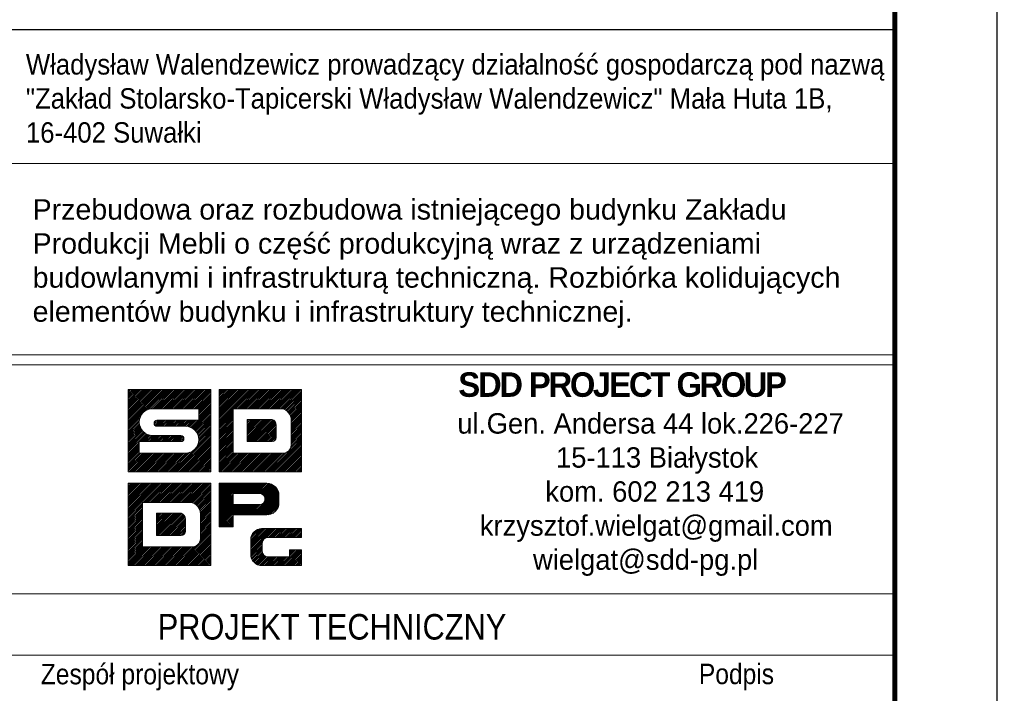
# Model space of a CAD drawing. Header units: millimetres. Extents: x 3526 to 4380, y 11541 to 12002.
# Tile 98 of 127: x 4282 to 4378, y 11614 to 11680. Entities that reach past the tile are written whole.
import ezdxf
from ezdxf.enums import TextEntityAlignment as Align

# ---------------------------------------------------------------- set-up
doc = ezdxf.new("R2010")
doc.units = ezdxf.units.MM
doc.header["$LTSCALE"] = 10
for name, color, linetype, lineweight in [('--- widok', 7, 'Continuous', 13), ('_RAMKA', 7, 'Continuous', 35), ('PS_DIM', 4, 'Continuous', 13)]:
    doc.layers.add(name, color=color, linetype=linetype, lineweight=lineweight)
doc.layers.add('_FORMATKA', color=8, linetype='Continuous', plot=False)
doc.layers.add('_tabelka', color=7, linetype='Continuous')
doc.styles.add('gil', font='txt', dxfattribs={"width": 0.9})

# ---------------------------------------------------------------- blocks, each defined once
blk = doc.blocks.new('tabela_rys')
at = {"layer": '_tabelka', "color": 251, "lineweight": 15}
for p, q in [((21.617, 110.449), (131.619, 110.449)), ((21.617, 91.732), (131.619, 91.732)), ((21.617, 91.732), (131.619, 91.732)), ((21.617, 91.732), (131.619, 91.732)), ((131.619, 90.732), (21.617, 90.732)), ((21.617, 68.324), (131.478, 68.324)), ((131.619, 62.324), (21.617, 62.324))]:
    blk.add_line(p, q, dxfattribs=at)
at = {"layer": '_tabelka', "color": 251, "lineweight": 30}
blk.add_lwpolyline([(131.619, 123.55), (21.617, 123.55), (21.617, 7.769), (131.619, 7.769)], close=True, dxfattribs=at)
at = {"layer": 'PS_DIM', "color": 12, "true_color": 0xc90603}
for p, q in [((56.617, 88.268), (56.676, 88.328)), ((56.617, 88.1), (56.845, 88.328)), ((56.617, 87.932), (57.013, 88.328)), ((56.617, 87.763), (57.182, 88.328)), ((56.617, 87.595), (57.35, 88.328)), ((56.617, 87.427), (57.518, 88.328)), ((56.617, 87.258), (57.687, 88.328)), ((56.617, 87.09), (57.855, 88.328)), ((56.617, 86.921), (58.023, 88.328)), ((56.617, 86.753), (58.192, 88.328)), ((56.617, 86.585), (58.36, 88.328)), ((56.617, 86.416), (58.529, 88.328)), ((56.617, 86.248), (58.697, 88.328)), ((56.617, 86.079), (58.865, 88.328)), ((56.617, 85.911), (59.034, 88.328)), ((56.617, 85.743), (59.202, 88.328)), ((56.617, 85.574), (59.37, 88.328)), ((56.617, 85.406), (59.539, 88.328)), ((56.617, 85.238), (59.707, 88.328)), ((56.617, 85.069), (59.876, 88.328)), ((56.617, 84.901), (60.044, 88.328)), ((56.617, 84.732), (60.212, 88.328)), ((56.617, 88.328), (64.68, 88.328)), ((56.617, 80.265), (56.617, 88.328)), ((58.279, 86.226), (60.381, 88.328)), ((58.605, 86.383), (60.549, 88.328)), ((58.823, 86.433), (60.718, 88.328)), ((59.004, 86.446), (60.886, 88.328)), ((59.173, 86.446), (61.054, 88.328)), ((59.341, 86.446), (61.223, 88.328)), ((59.509, 86.446), (61.391, 88.328)), ((59.678, 86.446), (61.559, 88.328)), ((59.846, 86.446), (61.728, 88.328)), ((60.015, 86.446), (61.896, 88.328)), ((60.183, 86.446), (62.065, 88.328)), ((60.351, 86.446), (62.233, 88.328)), ((60.52, 86.446), (62.401, 88.328)), ((60.688, 86.446), (62.57, 88.328)), ((60.857, 86.446), (62.738, 88.328)), ((61.025, 86.446), (62.906, 88.328)), ((61.193, 86.446), (63.075, 88.328)), ((61.362, 86.446), (63.243, 88.328)), ((61.53, 86.446), (63.412, 88.328)), ((61.698, 86.446), (63.58, 88.328)), ((61.867, 86.446), (63.748, 88.328)), ((62.035, 86.446), (63.917, 88.328)), ((62.204, 86.446), (64.085, 88.328)), ((62.372, 86.446), (64.253, 88.328)), ((62.54, 86.446), (64.422, 88.328)), ((62.709, 86.446), (64.59, 88.328)), ((62.877, 86.446), (64.68, 88.249)), ((63.045, 86.446), (64.68, 88.08)), ((63.214, 86.446), (64.68, 87.912)), ((63.382, 86.446), (64.68, 87.744)), ((64.68, 88.328), (64.68, 80.265)), ((65.498, 88.328), (73.56, 88.328)), ((65.498, 80.265), (65.498, 88.328)), ((65.498, 88.195), (65.63, 88.328)), ((65.498, 88.027), (65.798, 88.328)), ((65.498, 87.858), (65.967, 88.328)), ((65.498, 87.69), (66.135, 88.328)), ((65.498, 87.522), (66.304, 88.328)), ((65.498, 87.353), (66.472, 88.328)), ((65.498, 87.185), (66.64, 88.328)), ((65.498, 87.016), (66.809, 88.328)), ((65.498, 86.848), (66.977, 88.328)), ((65.498, 86.68), (67.145, 88.328)), ((65.498, 86.511), (67.314, 88.328)), ((65.498, 86.343), (67.482, 88.328)), ((65.498, 86.174), (67.651, 88.328)), ((65.498, 86.006), (67.819, 88.328)), ((65.498, 85.838), (67.987, 88.328)), ((65.498, 85.669), (68.156, 88.328)), ((65.498, 85.501), (68.324, 88.328)), ((65.498, 85.333), (68.493, 88.328)), ((65.498, 85.164), (68.661, 88.328)), ((66.948, 86.446), (68.829, 88.328)), ((67.116, 86.446), (68.998, 88.328)), ((67.284, 86.446), (69.166, 88.328)), ((67.453, 86.446), (69.334, 88.328)), ((67.621, 86.446), (69.503, 88.328)), ((67.79, 86.446), (69.671, 88.328)), ((67.958, 86.446), (69.84, 88.328)), ((68.126, 86.446), (70.008, 88.328)), ((68.295, 86.446), (70.176, 88.328)), ((68.463, 86.446), (70.345, 88.328)), ((68.632, 86.446), (70.513, 88.328)), ((68.8, 86.446), (70.681, 88.328)), ((68.968, 86.446), (70.85, 88.328)), ((69.137, 86.446), (71.018, 88.328)), ((69.305, 86.446), (71.187, 88.328)), ((69.473, 86.446), (71.355, 88.328)), ((69.642, 86.446), (71.523, 88.328)), ((69.81, 86.446), (71.692, 88.328)), ((69.979, 86.446), (71.86, 88.328)), ((70.147, 86.446), (72.028, 88.328)), ((70.315, 86.446), (72.197, 88.328)), ((70.484, 86.446), (72.365, 88.328)), ((70.652, 86.446), (72.534, 88.328)), ((70.82, 86.446), (72.702, 88.328)), ((70.989, 86.446), (72.87, 88.328)), ((71.157, 86.446), (73.039, 88.328)), ((71.326, 86.446), (73.207, 88.328)), ((71.494, 86.446), (73.376, 88.328)), ((71.659, 86.443), (73.544, 88.328)), ((71.791, 86.407), (73.56, 88.175)), ((71.911, 86.358), (73.56, 88.007)), ((72.02, 86.299), (73.56, 87.839)), ((72.119, 86.229), (73.56, 87.67)), ((73.56, 88.328), (73.56, 80.265)), ((63.507, 86.402), (64.68, 87.575)), ((63.507, 86.234), (64.68, 87.407)), ((63.507, 86.065), (64.68, 87.238)), ((63.507, 85.897), (64.68, 87.07)), ((63.507, 85.728), (64.68, 86.902)), ((63.507, 85.56), (64.68, 86.733)), ((72.209, 86.151), (73.56, 87.502)), ((72.291, 86.064), (73.56, 87.333)), ((72.363, 85.968), (73.56, 87.165)), ((72.425, 85.862), (73.56, 86.997)), ((72.478, 85.746), (73.56, 86.828)), ((56.617, 84.564), (57.914, 85.861)), ((63.507, 86.446), (59.007, 86.446)), ((62.836, 84.553), (64.68, 86.397)), ((62.94, 84.488), (64.68, 86.228)), ((63.036, 84.416), (64.68, 86.06)), ((63.124, 84.335), (64.68, 85.891)), ((63.507, 85.392), (64.68, 86.565)), ((63.507, 85.321), (63.507, 86.446)), ((65.498, 84.996), (66.882, 86.38)), ((65.498, 84.827), (66.882, 86.211)), ((65.498, 84.659), (66.882, 86.043)), ((65.498, 84.491), (66.882, 85.875)), ((66.882, 86.446), (66.882, 82.096)), ((71.644, 86.446), (66.882, 86.446)), ((66.882, 86.446), (66.882, 82.096)), ((68.097, 86.446), (66.882, 86.446)), ((71.644, 86.446), (68.434, 86.446)), ((72.518, 85.618), (73.56, 86.66)), ((72.544, 85.476), (73.56, 86.492)), ((72.552, 85.315), (73.56, 86.323)), ((72.552, 85.147), (73.56, 86.155)), ((72.552, 84.978), (73.56, 85.986)), ((72.552, 84.81), (73.56, 85.818)), ((56.617, 84.396), (57.757, 85.536)), ((56.617, 84.227), (57.707, 85.317)), ((56.617, 84.059), (57.694, 85.136)), ((56.617, 83.891), (57.703, 84.977)), ((56.617, 83.722), (57.729, 84.834)), ((59.141, 85.068), (59.391, 85.317)), ((59.157, 84.915), (59.563, 85.321)), ((59.223, 84.812), (59.732, 85.321)), ((59.323, 84.744), (59.9, 85.321)), ((59.438, 85.321), (63.507, 85.321)), ((59.468, 84.721), (60.068, 85.321)), ((59.637, 84.721), (60.237, 85.321)), ((59.805, 84.721), (60.405, 85.321)), ((59.973, 84.721), (60.573, 85.321)), ((60.142, 84.721), (60.742, 85.321)), ((60.31, 84.721), (60.91, 85.321)), ((60.479, 84.721), (61.079, 85.321)), ((60.647, 84.721), (61.247, 85.321)), ((60.815, 84.721), (61.415, 85.321)), ((60.984, 84.721), (61.584, 85.321)), ((61.152, 84.721), (61.752, 85.321)), ((61.32, 84.721), (61.92, 85.321)), ((61.489, 84.721), (62.089, 85.321)), ((61.657, 84.721), (62.257, 85.321)), ((61.826, 84.721), (62.426, 85.321)), ((61.994, 84.721), (62.594, 85.321)), ((62.162, 84.721), (62.762, 85.321)), ((62.324, 84.715), (62.931, 85.321)), ((62.47, 84.692), (63.099, 85.321)), ((62.602, 84.656), (63.268, 85.321)), ((62.724, 84.609), (63.436, 85.321)), ((63.204, 84.247), (64.68, 85.723)), ((63.276, 84.151), (64.68, 85.555)), ((63.341, 84.047), (64.68, 85.386)), ((63.396, 83.935), (64.68, 85.218)), ((63.443, 83.813), (64.68, 85.049)), ((63.478, 83.68), (64.68, 84.881)), ((65.498, 84.322), (66.882, 85.706)), ((65.498, 84.154), (66.882, 85.538)), ((65.498, 83.986), (66.882, 85.37)), ((65.498, 83.817), (66.882, 85.201)), ((65.498, 83.649), (66.882, 85.033)), ((65.498, 83.48), (66.882, 84.864)), ((68.244, 85.393), (68.244, 83.218)), ((70.681, 85.393), (68.244, 85.393)), ((68.244, 85.393), (68.244, 83.218)), ((70.681, 85.393), (68.244, 85.393)), ((68.244, 85.385), (68.252, 85.393)), ((68.244, 85.216), (68.42, 85.393)), ((68.244, 85.048), (68.589, 85.393)), ((68.244, 84.88), (68.757, 85.393)), ((68.244, 84.711), (68.925, 85.393)), ((68.244, 84.543), (69.094, 85.393)), ((68.244, 84.374), (69.262, 85.393)), ((68.244, 84.206), (69.431, 85.393)), ((68.244, 84.038), (69.599, 85.393)), ((68.244, 83.869), (69.767, 85.393)), ((68.244, 83.701), (69.936, 85.393)), ((68.244, 83.533), (70.104, 85.393)), ((68.244, 83.364), (70.272, 85.393)), ((68.266, 83.218), (70.441, 85.393)), ((68.434, 83.218), (70.609, 85.393)), ((68.603, 83.218), (70.749, 85.364)), ((68.771, 83.218), (70.852, 85.299)), ((68.939, 83.218), (70.938, 85.216)), ((69.108, 83.218), (71.006, 85.116)), ((69.276, 83.218), (71.055, 84.997)), ((69.444, 83.218), (71.079, 84.852)), ((71.079, 83.616), (71.079, 84.83)), ((71.079, 83.616), (71.079, 84.83)), ((72.552, 84.642), (73.56, 85.65)), ((72.552, 84.473), (73.56, 85.481)), ((72.552, 82.892), (72.552, 85.321)), ((72.552, 82.892), (72.552, 85.321)), ((72.552, 84.305), (73.56, 85.313)), ((72.552, 84.136), (73.56, 85.144)), ((72.552, 83.968), (73.56, 84.976)), ((72.552, 83.8), (73.56, 84.808)), ((56.617, 83.554), (57.767, 84.703)), ((56.617, 83.385), (57.815, 84.583)), ((56.617, 83.217), (57.873, 84.472)), ((56.617, 83.049), (57.939, 84.37)), ((56.617, 82.88), (58.013, 84.276)), ((56.617, 82.712), (58.095, 84.189)), ((56.617, 82.544), (58.184, 84.111)), ((56.617, 82.375), (58.282, 84.039)), ((56.617, 82.207), (58.387, 83.976)), ((57.8, 83.221), (58.501, 83.922)), ((57.968, 83.221), (58.625, 83.878)), ((58.137, 83.221), (58.76, 83.844)), ((58.305, 83.221), (58.909, 83.825)), ((58.473, 83.221), (59.073, 83.821)), ((58.642, 83.221), (59.242, 83.821)), ((58.81, 83.221), (59.41, 83.821)), ((58.979, 83.221), (59.579, 83.821)), ((59.007, 83.821), (61.763, 83.821)), ((59.147, 83.221), (59.747, 83.821)), ((59.315, 83.221), (59.915, 83.821)), ((62.194, 84.721), (59.438, 84.721)), ((59.484, 83.221), (60.084, 83.821)), ((59.652, 83.221), (60.252, 83.821)), ((59.82, 83.221), (60.42, 83.821)), ((59.989, 83.221), (60.589, 83.821)), ((60.157, 83.221), (60.757, 83.821)), ((60.326, 83.221), (60.926, 83.821)), ((60.494, 83.221), (61.094, 83.821)), ((60.662, 83.221), (61.262, 83.821)), ((60.831, 83.221), (61.431, 83.821)), ((60.999, 83.221), (61.599, 83.821)), ((61.074, 80.265), (64.68, 83.871)), ((61.168, 83.221), (61.767, 83.821)), ((63.153, 82.513), (64.68, 84.039)), ((63.425, 82.953), (64.68, 84.208)), ((63.487, 83.183), (64.68, 84.376)), ((63.501, 83.534), (64.68, 84.713)), ((63.506, 83.371), (64.68, 84.544)), ((65.498, 83.312), (66.882, 84.696)), ((65.498, 83.144), (66.882, 84.528)), ((65.498, 82.975), (66.882, 84.359)), ((65.498, 82.807), (66.882, 84.191)), ((65.498, 82.639), (66.882, 84.023)), ((65.498, 82.47), (66.882, 83.854)), ((69.613, 83.218), (71.079, 84.684)), ((69.781, 83.218), (71.079, 84.516)), ((69.95, 83.218), (71.079, 84.347)), ((70.118, 83.218), (71.079, 84.179)), ((70.286, 83.218), (71.079, 84.011)), ((70.455, 83.218), (71.079, 83.842)), ((72.552, 83.631), (73.56, 84.639)), ((72.552, 83.463), (73.56, 84.471)), ((72.552, 83.295), (73.56, 84.303)), ((72.552, 83.126), (73.56, 84.134)), ((72.552, 82.958), (73.56, 83.966)), ((56.617, 82.038), (57.694, 83.115)), ((56.617, 81.87), (57.694, 82.947)), ((61.763, 83.221), (57.694, 83.221)), ((57.694, 83.221), (57.694, 82.096)), ((61.242, 80.265), (64.68, 83.702)), ((61.336, 83.221), (61.902, 83.787)), ((61.411, 80.265), (64.68, 83.534)), ((61.504, 83.221), (61.995, 83.711)), ((61.579, 80.265), (64.68, 83.366)), ((61.673, 83.221), (62.052, 83.6)), ((61.748, 80.265), (64.68, 83.197)), ((61.856, 83.236), (62.048, 83.428)), ((61.916, 80.265), (64.68, 83.029)), ((62.084, 80.265), (64.68, 82.861)), ((65.498, 82.302), (66.882, 83.686)), ((65.498, 82.133), (66.882, 83.517)), ((65.498, 81.965), (66.882, 83.349)), ((65.498, 81.797), (66.882, 83.181)), ((65.498, 81.628), (66.882, 83.012)), ((68.244, 83.218), (70.681, 83.218)), ((68.244, 83.218), (70.681, 83.218)), ((70.364, 80.265), (73.56, 83.461)), ((70.533, 80.265), (73.56, 83.292)), ((70.623, 83.218), (71.079, 83.674)), ((70.701, 80.265), (73.56, 83.124)), ((70.815, 83.241), (71.056, 83.482)), ((70.87, 80.265), (73.56, 82.956)), ((72.467, 82.536), (73.56, 83.629)), ((72.544, 82.781), (73.56, 83.797)), ((56.617, 81.702), (57.694, 82.778)), ((56.617, 81.533), (57.694, 82.61)), ((56.617, 81.365), (57.694, 82.442)), ((56.617, 81.196), (57.694, 82.273)), ((56.617, 81.028), (57.694, 82.105)), ((56.617, 80.86), (57.854, 82.096)), ((56.617, 80.691), (58.022, 82.096)), ((56.617, 80.523), (58.19, 82.096)), ((56.617, 80.355), (58.359, 82.096)), ((56.696, 80.265), (58.527, 82.096)), ((56.865, 80.265), (58.695, 82.096)), ((57.033, 80.265), (58.864, 82.096)), ((57.201, 80.265), (59.032, 82.096)), ((57.37, 80.265), (59.201, 82.096)), ((57.538, 80.265), (59.369, 82.096)), ((57.694, 82.096), (62.194, 82.096)), ((57.706, 80.265), (59.537, 82.096)), ((57.875, 80.265), (59.706, 82.096)), ((58.043, 80.265), (59.874, 82.096)), ((58.212, 80.265), (60.043, 82.096)), ((58.38, 80.265), (60.211, 82.096)), ((58.548, 80.265), (60.379, 82.096)), ((58.717, 80.265), (60.548, 82.096)), ((58.885, 80.265), (60.716, 82.096)), ((59.053, 80.265), (60.884, 82.096)), ((59.222, 80.265), (61.053, 82.096)), ((59.39, 80.265), (61.221, 82.096)), ((59.559, 80.265), (61.39, 82.096)), ((59.727, 80.265), (61.558, 82.096)), ((59.895, 80.265), (61.726, 82.096)), ((60.064, 80.265), (61.895, 82.096)), ((60.232, 80.265), (62.063, 82.096)), ((60.4, 80.265), (62.232, 82.097)), ((60.569, 80.265), (62.419, 82.116)), ((60.737, 80.265), (62.65, 82.178)), ((60.906, 80.265), (63.09, 82.449)), ((62.253, 80.265), (64.68, 82.692)), ((62.421, 80.265), (64.68, 82.524)), ((62.589, 80.265), (64.68, 82.355)), ((62.758, 80.265), (64.68, 82.187)), ((62.926, 80.265), (64.68, 82.019)), ((65.498, 81.46), (66.882, 82.844)), ((65.498, 81.291), (66.882, 82.675)), ((65.498, 81.123), (66.882, 82.507)), ((65.498, 80.955), (66.882, 82.339)), ((65.498, 80.786), (66.882, 82.17)), ((65.498, 80.618), (66.976, 82.096)), ((65.498, 80.45), (67.144, 82.096)), ((65.498, 80.281), (67.312, 82.096)), ((65.65, 80.265), (67.481, 82.096)), ((65.818, 80.265), (67.649, 82.096)), ((65.987, 80.265), (67.817, 82.096)), ((66.155, 80.265), (67.986, 82.096)), ((66.323, 80.265), (68.154, 82.096)), ((66.492, 80.265), (68.323, 82.096)), ((66.66, 80.265), (68.491, 82.096)), ((66.828, 80.265), (68.659, 82.096)), ((66.882, 82.096), (71.644, 82.096)), ((66.882, 82.096), (71.644, 82.096)), ((66.997, 80.265), (68.828, 82.096)), ((67.165, 80.265), (68.996, 82.096)), ((67.334, 80.265), (69.165, 82.096)), ((67.502, 80.265), (69.333, 82.096)), ((67.67, 80.265), (69.501, 82.096)), ((67.839, 80.265), (69.67, 82.096)), ((68.007, 80.265), (69.838, 82.096)), ((68.175, 80.265), (70.006, 82.096)), ((68.344, 80.265), (70.175, 82.096)), ((68.512, 80.265), (70.343, 82.096)), ((68.681, 80.265), (70.512, 82.096)), ((68.849, 80.265), (70.68, 82.096)), ((69.017, 80.265), (70.848, 82.096)), ((69.186, 80.265), (71.017, 82.096)), ((69.354, 80.265), (71.185, 82.096)), ((69.523, 80.265), (71.353, 82.096)), ((69.691, 80.265), (71.522, 82.096)), ((69.859, 80.265), (71.686, 82.092)), ((70.028, 80.265), (71.86, 82.098)), ((70.196, 80.265), (72.105, 82.174)), ((71.038, 80.265), (73.56, 82.787)), ((71.206, 80.265), (73.56, 82.619)), ((71.375, 80.265), (73.56, 82.45)), ((71.543, 80.265), (73.56, 82.282)), ((71.711, 80.265), (73.56, 82.114)), ((71.88, 80.265), (73.56, 81.945)), ((63.095, 80.265), (64.68, 81.85)), ((63.263, 80.265), (64.68, 81.682)), ((63.431, 80.265), (64.68, 81.514)), ((63.6, 80.265), (64.68, 81.345)), ((63.768, 80.265), (64.68, 81.177)), ((63.936, 80.265), (64.68, 81.008)), ((72.048, 80.265), (73.56, 81.777)), ((72.217, 80.265), (73.56, 81.608)), ((72.385, 80.265), (73.56, 81.44)), ((72.553, 80.265), (73.56, 81.272)), ((72.722, 80.265), (73.56, 81.103)), ((72.89, 80.265), (73.56, 80.935)), ((64.68, 80.265), (56.617, 80.265)), ((64.105, 80.265), (64.68, 80.84)), ((64.273, 80.265), (64.68, 80.672)), ((64.442, 80.265), (64.68, 80.503)), ((64.61, 80.265), (64.68, 80.335)), ((73.56, 80.265), (65.498, 80.265)), ((73.058, 80.265), (73.56, 80.767)), ((73.227, 80.265), (73.56, 80.598)), ((73.395, 80.265), (73.56, 80.43)), ((56.617, 79.14), (64.68, 79.14)), ((56.617, 71.078), (56.617, 79.14)), ((56.617, 79.14), (64.68, 79.14)), ((56.617, 71.078), (56.617, 79.14)), ((56.617, 79.008), (56.75, 79.14)), ((56.617, 78.839), (56.918, 79.14)), ((56.617, 78.671), (57.087, 79.14)), ((56.617, 78.502), (57.255, 79.14)), ((56.617, 78.334), (57.423, 79.14)), ((56.617, 78.166), (57.592, 79.14)), ((56.617, 77.997), (57.76, 79.14)), ((56.617, 77.829), (57.928, 79.14)), ((56.617, 77.661), (58.097, 79.14)), ((56.617, 77.492), (58.265, 79.14)), ((56.617, 77.324), (58.434, 79.14)), ((56.617, 77.155), (58.602, 79.14)), ((56.617, 76.987), (58.77, 79.14)), ((56.617, 76.819), (58.939, 79.14)), ((56.617, 76.65), (59.107, 79.14)), ((56.617, 76.482), (59.275, 79.14)), ((56.617, 76.313), (59.444, 79.14)), ((56.617, 76.145), (59.612, 79.14)), ((56.617, 75.977), (59.781, 79.14)), ((58.067, 77.259), (59.949, 79.14)), ((58.236, 77.259), (60.117, 79.14)), ((58.404, 77.259), (60.286, 79.14)), ((58.573, 77.259), (60.454, 79.14)), ((58.741, 77.259), (60.623, 79.14)), ((58.909, 77.259), (60.791, 79.14)), ((59.078, 77.259), (60.959, 79.14)), ((59.246, 77.259), (61.128, 79.14)), ((59.414, 77.259), (61.296, 79.14)), ((59.583, 77.259), (61.464, 79.14)), ((59.751, 77.259), (61.633, 79.14)), ((59.92, 77.259), (61.801, 79.14)), ((60.088, 77.259), (61.97, 79.14)), ((60.256, 77.259), (62.138, 79.14)), ((60.425, 77.259), (62.306, 79.14)), ((60.593, 77.259), (62.475, 79.14)), ((60.762, 77.259), (62.643, 79.14)), ((60.93, 77.259), (62.811, 79.14)), ((61.098, 77.259), (62.98, 79.14)), ((61.267, 77.259), (63.148, 79.14)), ((61.435, 77.259), (63.317, 79.14)), ((61.603, 77.259), (63.485, 79.14)), ((61.772, 77.259), (63.653, 79.14)), ((61.94, 77.259), (63.822, 79.14)), ((62.109, 77.259), (63.99, 79.14)), ((62.277, 77.259), (64.158, 79.14)), ((62.445, 77.259), (64.327, 79.14)), ((62.614, 77.259), (64.495, 79.14)), ((62.779, 77.255), (64.664, 79.14)), ((64.68, 79.14), (64.68, 71.078)), ((64.68, 79.14), (64.68, 71.078)), ((62.911, 77.219), (64.68, 78.988)), ((63.031, 77.171), (64.68, 78.819)), ((63.14, 77.111), (64.68, 78.651)), ((63.239, 77.042), (64.68, 78.483)), ((63.329, 76.964), (64.68, 78.314)), ((63.41, 76.876), (64.68, 78.146)), ((56.617, 75.808), (58.001, 77.192)), ((58.001, 77.259), (58.001, 72.909)), ((62.764, 77.259), (58.001, 77.259)), ((58.001, 77.259), (58.001, 72.909)), ((62.764, 77.259), (58.001, 77.259)), ((58.001, 77.259), (58.001, 72.909)), ((62.764, 77.259), (58.001, 77.259)), ((63.482, 76.78), (64.68, 77.978)), ((63.545, 76.674), (64.68, 77.809)), ((63.597, 76.558), (64.68, 77.641)), ((63.638, 76.43), (64.68, 77.472)), ((63.664, 76.288), (64.68, 77.304)), ((63.672, 76.128), (64.68, 77.136)), ((56.617, 75.64), (58.001, 77.024)), ((56.617, 75.472), (58.001, 76.856)), ((56.617, 75.303), (58.001, 76.687)), ((56.617, 75.135), (58.001, 76.519)), ((56.617, 74.966), (58.001, 76.35)), ((56.617, 74.798), (58.001, 76.182)), ((59.364, 76.205), (59.364, 74.03)), ((61.801, 76.205), (59.364, 76.205)), ((59.364, 76.197), (59.372, 76.205)), ((59.364, 76.029), (59.54, 76.205)), ((59.364, 75.861), (59.708, 76.205)), ((59.364, 75.692), (59.877, 76.205)), ((59.364, 75.524), (60.045, 76.205)), ((59.364, 75.355), (60.214, 76.205)), ((59.364, 75.187), (60.382, 76.205)), ((59.364, 75.019), (60.55, 76.205)), ((59.364, 74.85), (60.719, 76.205)), ((59.364, 74.682), (60.887, 76.205)), ((59.364, 74.513), (61.055, 76.205)), ((59.364, 74.345), (61.224, 76.205)), ((59.364, 74.177), (61.392, 76.205)), ((59.364, 76.205), (59.364, 74.03)), ((61.801, 76.205), (59.364, 76.205)), ((59.364, 76.205), (59.364, 74.03)), ((61.801, 76.205), (59.364, 76.205)), ((59.386, 74.03), (61.561, 76.205)), ((59.554, 74.03), (61.729, 76.205)), ((59.722, 74.03), (61.869, 76.177)), ((59.891, 74.03), (61.972, 76.111)), ((63.672, 75.959), (64.68, 76.967)), ((63.672, 75.791), (64.68, 76.799)), ((63.672, 75.622), (64.68, 76.63)), ((63.672, 75.454), (64.68, 76.462)), ((63.672, 75.286), (64.68, 76.294)), ((63.672, 73.704), (63.672, 76.134)), ((63.672, 73.704), (63.672, 76.134)), ((63.672, 73.704), (63.672, 76.134)), ((63.672, 75.117), (64.68, 76.125)), ((56.617, 74.63), (58.001, 76.014)), ((56.617, 74.461), (58.001, 75.845)), ((56.617, 74.293), (58.001, 75.677)), ((56.617, 74.125), (58.001, 75.509)), ((56.617, 73.956), (58.001, 75.34)), ((56.617, 73.788), (58.001, 75.172)), ((60.059, 74.03), (62.057, 76.029)), ((60.227, 74.03), (62.126, 75.929)), ((60.396, 74.03), (62.175, 75.81)), ((60.564, 74.03), (62.198, 75.665)), ((60.733, 74.03), (62.199, 75.497)), ((60.901, 74.03), (62.199, 75.328)), ((61.069, 74.03), (62.199, 75.16)), ((62.199, 74.428), (62.199, 75.643)), ((62.199, 74.428), (62.199, 75.643)), ((62.199, 74.428), (62.199, 75.643)), ((63.672, 74.949), (64.68, 75.957)), ((63.672, 74.781), (64.68, 75.789)), ((63.672, 74.612), (64.68, 75.62)), ((63.672, 74.444), (64.68, 75.452)), ((63.672, 74.275), (64.68, 75.283)), ((56.617, 73.619), (58.001, 75.003)), ((56.617, 73.451), (58.001, 74.835)), ((56.617, 73.283), (58.001, 74.667)), ((56.617, 73.114), (58.001, 74.498)), ((56.617, 72.946), (58.001, 74.33)), ((61.238, 74.03), (62.199, 74.991)), ((61.406, 74.03), (62.199, 74.823)), ((61.484, 71.078), (64.68, 74.273)), ((61.575, 74.03), (62.199, 74.655)), ((61.743, 74.03), (62.199, 74.486)), ((61.934, 74.053), (62.176, 74.295)), ((63.587, 73.349), (64.68, 74.442)), ((63.664, 73.594), (64.68, 74.61)), ((63.672, 74.107), (64.68, 75.115)), ((63.672, 73.939), (64.68, 74.947)), ((63.672, 73.77), (64.68, 74.778)), ((56.617, 72.777), (58.001, 74.161)), ((56.617, 72.609), (58.001, 73.993)), ((56.617, 72.441), (58.001, 73.825)), ((56.617, 72.272), (58.001, 73.656)), ((56.617, 72.104), (58.001, 73.488)), ((56.617, 71.936), (58.001, 73.32)), ((59.364, 74.03), (61.801, 74.03)), ((59.364, 74.03), (61.801, 74.03)), ((59.364, 74.03), (61.801, 74.03)), ((61.653, 71.078), (64.68, 74.105)), ((61.821, 71.078), (64.68, 73.936)), ((61.989, 71.078), (64.68, 73.768)), ((62.158, 71.078), (64.68, 73.6)), ((62.326, 71.078), (64.68, 73.431)), ((62.494, 71.078), (64.68, 73.263)), ((56.617, 71.767), (58.001, 73.151)), ((56.617, 71.599), (58.001, 72.983)), ((56.617, 71.43), (58.095, 72.909)), ((56.617, 71.262), (58.264, 72.909)), ((56.617, 71.094), (58.432, 72.909)), ((56.77, 71.078), (58.6, 72.909)), ((56.938, 71.078), (58.769, 72.909)), ((57.106, 71.078), (58.937, 72.909)), ((57.275, 71.078), (59.106, 72.909)), ((57.443, 71.078), (59.274, 72.909)), ((57.611, 71.078), (59.442, 72.909)), ((57.78, 71.078), (59.611, 72.909)), ((57.948, 71.078), (59.779, 72.909)), ((58.001, 72.909), (62.764, 72.909)), ((58.001, 72.909), (62.764, 72.909)), ((58.001, 72.909), (62.764, 72.909)), ((58.117, 71.078), (59.948, 72.909)), ((58.285, 71.078), (60.116, 72.909)), ((58.453, 71.078), (60.284, 72.909)), ((58.622, 71.078), (60.453, 72.909)), ((58.79, 71.078), (60.621, 72.909)), ((58.958, 71.078), (60.789, 72.909)), ((59.127, 71.078), (60.958, 72.909)), ((59.295, 71.078), (61.126, 72.909)), ((59.464, 71.078), (61.295, 72.909)), ((59.632, 71.078), (61.463, 72.909)), ((59.8, 71.078), (61.631, 72.909)), ((59.969, 71.078), (61.8, 72.909)), ((60.137, 71.078), (61.968, 72.909)), ((60.305, 71.078), (62.136, 72.909)), ((60.474, 71.078), (62.305, 72.909)), ((60.642, 71.078), (62.473, 72.909)), ((60.811, 71.078), (62.642, 72.909)), ((60.979, 71.078), (62.806, 72.904)), ((61.147, 71.078), (62.98, 72.91)), ((61.316, 71.078), (63.225, 72.987)), ((62.663, 71.078), (64.68, 73.095)), ((62.831, 71.078), (64.68, 72.926)), ((63, 71.078), (64.68, 72.758)), ((63.168, 71.078), (64.68, 72.589)), ((63.336, 71.078), (64.68, 72.421)), ((63.505, 71.078), (64.68, 72.253)), ((63.673, 71.078), (64.68, 72.084)), ((63.841, 71.078), (64.68, 71.916)), ((64.01, 71.078), (64.68, 71.747)), ((64.178, 71.078), (64.68, 71.579)), ((64.347, 71.078), (64.68, 71.411)), ((64.68, 71.078), (56.617, 71.078)), ((64.68, 71.078), (56.617, 71.078)), ((64.515, 71.078), (64.68, 71.242))]:
    blk.add_line(p, q, dxfattribs=at)
at = {"layer": 'PS_DIM', "color": 18, "true_color": 0x000000}
for p, q in [((65.498, 79.107), (65.531, 79.14)), ((65.498, 78.947), (65.691, 79.14)), ((65.498, 78.787), (65.851, 79.14)), ((65.498, 78.627), (66.011, 79.14)), ((65.498, 78.467), (66.171, 79.14)), ((65.498, 78.307), (66.331, 79.14)), ((65.498, 78.147), (66.491, 79.14)), ((65.498, 77.987), (66.651, 79.14)), ((65.498, 77.827), (66.811, 79.14)), ((65.498, 77.667), (66.971, 79.14)), ((65.498, 77.507), (67.131, 79.14)), ((65.498, 77.347), (67.291, 79.14)), ((65.498, 77.187), (67.451, 79.14)), ((65.498, 77.027), (67.61, 79.14)), ((65.498, 76.867), (67.77, 79.14)), ((65.498, 79.14), (65.498, 74.874)), ((70.169, 79.14), (65.498, 79.14)), ((66.915, 78.125), (67.93, 79.14)), ((67.075, 78.125), (68.09, 79.14)), ((67.235, 78.125), (68.25, 79.14)), ((67.395, 78.125), (68.41, 79.14)), ((67.555, 78.124), (68.57, 79.14)), ((67.715, 78.124), (68.73, 79.14)), ((67.874, 78.124), (68.89, 79.14)), ((68.034, 78.124), (69.05, 79.14)), ((68.194, 78.124), (69.21, 79.14)), ((68.354, 78.124), (69.37, 79.14)), ((68.514, 78.124), (69.53, 79.14)), ((68.674, 78.124), (69.69, 79.14)), ((68.834, 78.124), (69.85, 79.14)), ((68.994, 78.124), (70.01, 79.14)), ((69.154, 78.124), (70.17, 79.14)), ((69.313, 78.124), (70.32, 79.13)), ((69.473, 78.124), (70.455, 79.105)), ((69.62, 78.111), (70.577, 79.068)), ((69.736, 78.066), (70.69, 79.02)), ((65.498, 76.707), (66.863, 78.073)), ((66.863, 78.125), (66.863, 77.062)), ((69.51, 78.124), (66.863, 78.125)), ((68.837, 76.047), (71.245, 78.456)), ((68.997, 76.047), (71.291, 78.342)), ((69.157, 76.047), (71.327, 78.217)), ((69.317, 76.047), (71.35, 78.081)), ((69.83, 78), (70.793, 78.963)), ((69.904, 77.914), (70.888, 78.898)), ((69.91, 77.281), (71.189, 78.56)), ((69.957, 77.808), (70.975, 78.825)), ((69.984, 77.675), (71.054, 78.745)), ((69.985, 77.515), (71.126, 78.656)), ((65.498, 76.547), (66.863, 77.913)), ((65.498, 76.387), (66.863, 77.753)), ((65.498, 76.227), (66.863, 77.593)), ((65.498, 76.067), (66.863, 77.433)), ((65.498, 75.907), (66.863, 77.273)), ((65.498, 75.747), (66.863, 77.113)), ((68.677, 76.047), (69.766, 77.136)), ((69.477, 76.047), (71.357, 77.927)), ((69.637, 76.047), (71.357, 77.767)), ((69.797, 76.047), (71.357, 77.608)), ((69.957, 76.047), (71.357, 77.448)), ((69.985, 77.537), (69.985, 77.649)), ((70.117, 76.047), (71.357, 77.288)), ((70.282, 76.053), (71.351, 77.122)), ((71.357, 77.235), (71.357, 77.953)), ((65.498, 75.587), (66.972, 77.062)), ((65.498, 75.427), (67.132, 77.062)), ((65.498, 75.268), (67.292, 77.062)), ((65.498, 75.108), (67.452, 77.062)), ((65.498, 74.948), (67.611, 77.062)), ((65.584, 74.874), (67.771, 77.062)), ((66.863, 77.062), (69.51, 77.062)), ((66.917, 76.047), (67.931, 77.062)), ((67.077, 76.047), (68.091, 77.062)), ((67.237, 76.047), (68.251, 77.062)), ((67.397, 76.047), (68.411, 77.062)), ((67.557, 76.047), (68.571, 77.062)), ((67.717, 76.047), (68.731, 77.062)), ((67.877, 76.047), (68.891, 77.062)), ((68.037, 76.047), (69.051, 77.062)), ((68.197, 76.047), (69.211, 77.062)), ((68.357, 76.047), (69.371, 77.062)), ((68.517, 76.047), (69.532, 77.062)), ((70.477, 76.088), (71.316, 76.927)), ((70.746, 76.197), (71.207, 76.658)), ((65.744, 74.874), (66.861, 75.991)), ((65.904, 74.874), (66.861, 75.831)), ((66.064, 74.874), (66.861, 75.672)), ((66.224, 74.874), (66.861, 75.512)), ((66.384, 74.874), (66.861, 75.352)), ((66.544, 74.874), (66.861, 75.192)), ((66.861, 74.874), (66.861, 76.047)), ((66.861, 76.047), (70.169, 76.047)), ((65.498, 74.874), (66.861, 74.874)), ((66.704, 74.874), (66.861, 75.032)), ((68.595, 73.615), (69.684, 74.704)), ((68.595, 73.447), (69.852, 74.704)), ((68.595, 73.279), (70.021, 74.704)), ((68.595, 73.11), (70.189, 74.704)), ((68.595, 72.942), (70.357, 74.704)), ((68.595, 72.773), (70.526, 74.704)), ((68.595, 72.605), (70.694, 74.704)), ((68.595, 72.437), (70.862, 74.704)), ((68.613, 73.802), (69.497, 74.686)), ((68.687, 74.044), (69.255, 74.612)), ((73.56, 74.704), (69.695, 74.704)), ((70.145, 73.818), (71.031, 74.704)), ((70.33, 73.834), (71.199, 74.704)), ((70.498, 73.834), (71.368, 74.704)), ((70.666, 73.834), (71.536, 74.704)), ((70.835, 73.834), (71.704, 74.704)), ((71.003, 73.834), (71.873, 74.704)), ((71.172, 73.834), (72.041, 74.704)), ((71.34, 73.834), (72.209, 74.704)), ((71.508, 73.834), (72.378, 74.704)), ((71.677, 73.834), (72.546, 74.704)), ((71.845, 73.834), (72.715, 74.704)), ((72.013, 73.834), (72.883, 74.704)), ((72.182, 73.834), (73.051, 74.704)), ((72.35, 73.834), (73.22, 74.704)), ((72.519, 73.834), (73.388, 74.704)), ((72.687, 73.834), (73.557, 74.704)), ((72.855, 73.834), (73.56, 74.539)), ((73.024, 73.834), (73.56, 74.37)), ((73.192, 73.834), (73.56, 74.202)), ((73.56, 73.834), (73.56, 74.704)), ((68.595, 73.604), (68.595, 72.178)), ((68.595, 72.268), (69.744, 73.417)), ((68.598, 72.103), (69.728, 73.232)), ((69.728, 72.488), (69.728, 73.284)), ((70.278, 73.834), (73.56, 73.834)), ((73.36, 73.834), (73.56, 74.034)), ((73.529, 73.834), (73.56, 73.865)), ((68.618, 71.954), (69.728, 73.064)), ((68.654, 71.822), (69.728, 72.895)), ((68.703, 71.703), (69.728, 72.727)), ((68.763, 71.594), (69.728, 72.559)), ((68.833, 71.495), (69.735, 72.398)), ((68.912, 71.406), (69.774, 72.268)), ((71.614, 71.078), (73.155, 72.619)), ((71.783, 71.078), (73.324, 72.619)), ((71.951, 71.078), (73.492, 72.619)), ((72.119, 71.078), (73.56, 72.518)), ((72.288, 71.078), (73.56, 72.35)), ((72.398, 72.535), (72.482, 72.619)), ((72.398, 72.367), (72.65, 72.619)), ((72.398, 72.199), (72.818, 72.619)), ((72.398, 72.03), (72.987, 72.619)), ((73.56, 72.619), (72.398, 72.619)), ((72.398, 72.619), (72.398, 71.938)), ((73.56, 71.078), (73.56, 72.619)), ((69, 71.326), (69.835, 72.161)), ((69.097, 71.255), (69.916, 72.073)), ((69.204, 71.193), (70.015, 72.004)), ((69.322, 71.143), (70.136, 71.956)), ((69.452, 71.105), (70.285, 71.938)), ((69.598, 71.082), (70.454, 71.938)), ((69.762, 71.078), (70.622, 71.938)), ((69.93, 71.078), (70.791, 71.938)), ((70.099, 71.078), (70.959, 71.938)), ((70.267, 71.078), (71.127, 71.938)), ((72.398, 71.938), (70.278, 71.938)), ((70.436, 71.078), (71.296, 71.938)), ((70.604, 71.078), (71.464, 71.938)), ((70.772, 71.078), (71.633, 71.938)), ((70.941, 71.078), (71.801, 71.938)), ((71.109, 71.078), (71.969, 71.938)), ((71.277, 71.078), (72.138, 71.938)), ((71.446, 71.078), (72.306, 71.938)), ((72.456, 71.078), (73.56, 72.182)), ((72.624, 71.078), (73.56, 72.013)), ((72.793, 71.078), (73.56, 71.845)), ((72.961, 71.078), (73.56, 71.676)), ((73.13, 71.078), (73.56, 71.508)), ((73.298, 71.078), (73.56, 71.34)), ((69.695, 71.078), (73.56, 71.078)), ((73.466, 71.078), (73.56, 71.171))]:
    blk.add_line(p, q, dxfattribs=at)
at = {"layer": 'PS_DIM', "color": 12, "true_color": 0xc90603}
for centre, radius, start, end in [((59.007, 85.134), 1.312, 90, 270), ((71.429, 85.343), 1.124, 358.86875, 78.94572), ((71.429, 85.343), 1.124, 358.86875, 78.94572), ((59.438, 85.021), 0.3, 90, 270), ((70.482, 84.83), 0.597, 360, 70.52878), ((70.482, 84.83), 0.597, 360, 70.52878), ((61.763, 83.521), 0.3, 270, 90), ((62.194, 83.409), 1.312, 270, 90), ((70.681, 83.616), 0.398, 270, 360), ((70.681, 83.616), 0.398, 270, 0), ((71.746, 82.896), 0.806, 262.76517, 359.67808), ((71.746, 82.896), 0.806, 262.76517, 359.67808), ((62.548, 76.156), 1.124, 358.86875, 78.94572), ((62.548, 76.156), 1.124, 358.86875, 78.94572), ((62.548, 76.156), 1.124, 358.86875, 78.94572), ((61.602, 75.643), 0.597, 360, 70.52878), ((61.602, 75.643), 0.597, 360, 70.52878), ((61.602, 75.643), 0.597, 360, 70.52878), ((61.801, 74.428), 0.398, 270, 360), ((61.801, 74.428), 0.398, 270, 360), ((61.801, 74.428), 0.398, 270, 0), ((62.865, 73.709), 0.806, 262.76517, 359.67808), ((62.865, 73.709), 0.806, 262.76517, 359.67808), ((62.865, 73.709), 0.806, 262.76517, 359.67808)]:
    blk.add_arc(centre, radius, start, end, dxfattribs=at)
at = {"layer": 'PS_DIM', "color": 18, "true_color": 0x000000}
for centre, radius, start, end in [((70.169, 77.953), 1.188, 0, 90), ((69.51, 77.649), 0.475, 0, 89.97196), ((69.51, 77.537), 0.475, 270, 0), ((70.169, 77.235), 1.188, 270, 0), ((69.695, 73.604), 1.1, 90, 180), ((70.278, 73.284), 0.55, 90, 180), ((70.278, 72.488), 0.55, 180, 270), ((69.695, 72.178), 1.1, 180, 270)]:
    blk.add_arc(centre, radius, start, end, dxfattribs=at)
at = {"layer": '--- widok', "ltscale": 0.5, "insert": (47.254, 106.961, 0.431), "char_height": 2, "width": 80.3878, "attachment_point": 1}
blk.add_mtext('{\\fArial|b0|i0|c238|p34;\\C0;Prze\\fArial|b0|i0|c0|p34;b\\fArial|b0|i0|c238|p34;u\\fArial|b0|i0|c0|p34;dowa o\\fArial|b0|i0|c238|p34;r\\fArial|b0|i0|c0|p34;a\\fArial|b0|i0|c238|p34;z\\fArial|b0|i0|c0|p34; \\fArial|b0|i0|c238|p34;r\\fArial|b0|i0|c0|p34;o\\fArial|b0|i0|c238|p34;z\\fArial|b0|i0|c0|p34;b\\fArial|b0|i0|c238|p34;u\\fArial|b0|i0|c0|p34;dowa \\fArial|b0|i0|c238|p34;ist\\fArial|b0|i0|c0|p34;n\\fArial|b0|i0|c238|p34;ieją\\fArial|b0|i0|c0|p34;c\\fArial|b0|i0|c238|p34;eg\\fArial|b0|i0|c0|p34;o b\\fArial|b0|i0|c238|p34;u\\fArial|b0|i0|c0|p34;d\\fArial|b0|i0|c238|p34;y\\fArial|b0|i0|c0|p34;n\\fArial|b0|i0|c238|p34;ku\\fArial|b0|i0|c0|p34; \\fArial|b0|i0|c238|p34;Z\\fArial|b0|i0|c0|p34;a\\fArial|b0|i0|c238|p34;kł\\fArial|b0|i0|c0|p34;ad\\fArial|b0|i0|c238|p34;u\\fArial|b0|i0|c0|p34; \\fArial|b0|i0|c238|p34;Pr\\fArial|b0|i0|c0|p34;od\\fArial|b0|i0|c238|p34;uk\\fArial|b0|i0|c0|p34;c\\fArial|b0|i0|c238|p34;ji\\fArial|b0|i0|c0|p34; \\fArial|b0|i0|c238|p34;Me\\fArial|b0|i0|c0|p34;b\\fArial|b0|i0|c238|p34;li\\fArial|b0|i0|c0|p34; o c\\fArial|b0|i0|c238|p34;zęść\\fArial|b0|i0|c0|p34; \\fArial|b0|i0|c238|p34;pr\\fArial|b0|i0|c0|p34;od\\fArial|b0|i0|c238|p34;uk\\fArial|b0|i0|c0|p34;c\\fArial|b0|i0|c238|p34;yj\\fArial|b0|i0|c0|p34;n\\fArial|b0|i0|c238|p34;ą\\fArial|b0|i0|c0|p34; w\\fArial|b0|i0|c238|p34;r\\fArial|b0|i0|c0|p34;a\\fArial|b0|i0|c238|p34;z\\fArial|b0|i0|c0|p34; \\fArial|b0|i0|c238|p34;z\\fArial|b0|i0|c0|p34; \\fArial|b0|i0|c238|p34;urzą\\fArial|b0|i0|c0|p34;d\\fArial|b0|i0|c238|p34;ze\\fArial|b0|i0|c0|p34;n\\fArial|b0|i0|c238|p34;i\\fArial|b0|i0|c0|p34;a\\fArial|b0|i0|c238|p34;mi\\fArial|b0|i0|c0|p34; b\\fArial|b0|i0|c238|p34;u\\fArial|b0|i0|c0|p34;dow\\fArial|b0|i0|c238|p34;l\\fArial|b0|i0|c0|p34;an\\fArial|b0|i0|c238|p34;ymi\\fArial|b0|i0|c0|p34; \\fArial|b0|i0|c238|p34;i\\fArial|b0|i0|c0|p34; \\fArial|b0|i0|c238|p34;i\\fArial|b0|i0|c0|p34;n\\fArial|b0|i0|c238|p34;fr\\fArial|b0|i0|c0|p34;a\\fArial|b0|i0|c238|p34;strukturą\\fArial|b0|i0|c0|p34; \\fArial|b0|i0|c238|p34;te\\fArial|b0|i0|c0|p34;c\\fArial|b0|i0|c238|p34;h\\fArial|b0|i0|c0|p34;n\\fArial|b0|i0|c238|p34;i\\fArial|b0|i0|c0|p34;c\\fArial|b0|i0|c238|p34;z\\fArial|b0|i0|c0|p34;n\\fArial|b0|i0|c238|p34;ą\\fArial|b0|i0|c0|p34;. \\fArial|b0|i0|c238|p34;R\\fArial|b0|i0|c0|p34;o\\fArial|b0|i0|c238|p34;z\\fArial|b0|i0|c0|p34;b\\fArial|b0|i0|c238|p34;iórk\\fArial|b0|i0|c0|p34;a \\fArial|b0|i0|c238|p34;k\\fArial|b0|i0|c0|p34;o\\fArial|b0|i0|c238|p34;li\\fArial|b0|i0|c0|p34;d\\fArial|b0|i0|c238|p34;ują\\fArial|b0|i0|c0|p34;c\\fArial|b0|i0|c238|p34;y\\fArial|b0|i0|c0|p34;c\\fArial|b0|i0|c238|p34;h\\fArial|b0|i0|c0|p34; \\fArial|b0|i0|c238|p34;eleme\\fArial|b0|i0|c0|p34;n\\fArial|b0|i0|c238|p34;tó\\fArial|b0|i0|c0|p34;w b\\fArial|b0|i0|c238|p34;u\\fArial|b0|i0|c0|p34;d\\fArial|b0|i0|c238|p34;y\\fArial|b0|i0|c0|p34;n\\fArial|b0|i0|c238|p34;ku\\fArial|b0|i0|c0|p34; \\fArial|b0|i0|c238|p34;i\\fArial|b0|i0|c0|p34; \\fArial|b0|i0|c238|p34;i\\fArial|b0|i0|c0|p34;n\\fArial|b0|i0|c238|p34;fr\\fArial|b0|i0|c0|p34;a\\fArial|b0|i0|c238|p34;struktury\\fArial|b0|i0|c0|p34; \\fArial|b0|i0|c238|p34;te\\fArial|b0|i0|c0|p34;c\\fArial|b0|i0|c238|p34;h\\fArial|b0|i0|c0|p34;n\\fArial|b0|i0|c238|p34;i\\fArial|b0|i0|c0|p34;c\\fArial|b0|i0|c238|p34;z\\fArial|b0|i0|c0|p34;n\\fArial|b0|i0|c238|p34;ej\\fArial|b0|i0|c0|p34;.}', dxfattribs=at)
at = {"layer": '_tabelka', "color": 12, "style": 'gil', "width": 0.9}
blk.add_text('PROJEKT TECHNICZNY', height=2.5, dxfattribs=at).set_placement((76.547, 65.088), align=Align.MIDDLE)
at = {"layer": '_tabelka', "color": 251, "style": 'gil', "width": 0.9}
for s, p in [('Zespół projektowy', (57.752, 60.224)), ('Podpis', (116.118, 60.224))]:
    blk.add_text(s, height=2, dxfattribs=at).set_placement(p, align=Align.MIDDLE)
at = {"layer": '_tabelka', "color": 7, "style": 'gil'}
for s, width, gutter_width, heights, insert, char_height, attachment_point in [('{\\fArial|b0|i0|c0|p34;\\C256;W\\fArial|b0|i0|c238|p34;ł\\fArial|b0|i0|c0|p34;ad\\fArial|b0|i0|c238|p34;ysł\\fArial|b0|i0|c0|p34;aw Wa\\fArial|b0|i0|c238|p34;le\\fArial|b0|i0|c0|p34;nd\\fArial|b0|i0|c238|p34;ze\\fArial|b0|i0|c0|p34;w\\fArial|b0|i0|c238|p34;i\\fArial|b0|i0|c0|p34;c\\fArial|b0|i0|c238|p34;z\\fArial|b0|i0|c0|p34;\\~\\fArial|b0|i0|c238|p34;pr\\fArial|b0|i0|c0|p34;owad\\fArial|b0|i0|c238|p34;zą\\fArial|b0|i0|c0|p34;c\\fArial|b0|i0|c238|p34;y\\fArial|b0|i0|c0|p34; d\\fArial|b0|i0|c238|p34;zi\\fArial|b0|i0|c0|p34;a\\fArial|b0|i0|c238|p34;ł\\fArial|b0|i0|c0|p34;a\\fArial|b0|i0|c238|p34;l\\fArial|b0|i0|c0|p34;no\\fArial|b0|i0|c238|p34;ść\\fArial|b0|i0|c0|p34; \\fArial|b0|i0|c238|p34;g\\fArial|b0|i0|c0|p34;o\\fArial|b0|i0|c238|p34;sp\\fArial|b0|i0|c0|p34;oda\\fArial|b0|i0|c238|p34;r\\fArial|b0|i0|c0|p34;c\\fArial|b0|i0|c238|p34;zą\\fArial|b0|i0|c0|p34; \\fArial|b0|i0|c238|p34;p\\fArial|b0|i0|c0|p34;od na\\fArial|b0|i0|c238|p34;z\\fArial|b0|i0|c0|p34;w\\fArial|b0|i0|c238|p34;ą\\fArial|b0|i0|c0|p34; \\fArial|b0|i0|c238|p34;"Z\\fArial|b0|i0|c0|p34;a\\fArial|b0|i0|c238|p34;kł\\fArial|b0|i0|c0|p34;ad \\fArial|b0|i0|c238|p34;St\\fArial|b0|i0|c0|p34;o\\fArial|b0|i0|c238|p34;l\\fArial|b0|i0|c0|p34;a\\fArial|b0|i0|c238|p34;rsk\\fArial|b0|i0|c0|p34;o-\\fArial|b0|i0|c238|p34;T\\fArial|b0|i0|c0|p34;a\\fArial|b0|i0|c238|p34;pi\\fArial|b0|i0|c0|p34;c\\fArial|b0|i0|c238|p34;erski\\fArial|b0|i0|c0|p34; W\\fArial|b0|i0|c238|p34;ł\\fArial|b0|i0|c0|p34;ad\\fArial|b0|i0|c238|p34;ysł\\fArial|b0|i0|c0|p34;aw Wa\\fArial|b0|i0|c238|p34;le\\fArial|b0|i0|c0|p34;nd\\fArial|b0|i0|c238|p34;ze\\fArial|b0|i0|c0|p34;w\\fArial|b0|i0|c238|p34;i\\fArial|b0|i0|c0|p34;c\\fArial|b0|i0|c238|p34;z"\\fArial|b0|i0|c0|p34; \\fArial|b0|i0|c238|p34;M\\fArial|b0|i0|c0|p34;a\\fArial|b0|i0|c238|p34;ł\\fArial|b0|i0|c0|p34;a \\fArial|b0|i0|c238|p34;Hut\\fArial|b0|i0|c0|p34;a \\fArial|b0|i0|c238|p34;1\\fArial|b0|i0|c0|p34;B\\fArial|b0|i0|c238|p34;, \\P16-402 Suwałki}', 87.55218, 12.5, [51.49], (46.598, 116.814), 2, 4), ('{\\fGill Sans MT|b1|i0|c238|p34;\\H0.96x;\\W1;\\T0.9;\\C12;         SDD \\C7;PROJECT GROUP\\fGill Sans MT|b0|i0|c238|p34;\\P\\pi7.1307;\\H0.83333x;\\T1;ul.^IGen. Andersa 44 lok.226-227\\P\\pi16.782;15-113 Białystok\\P\\pi15.736;kom. 602 213 419\\P\\pi9.3298;krzysztof.wielgat@gmail.com\\P       wielgat@\\C12;sdd-pg\\C7;.pl}', 50.30673, 15, [27.847], (81.681, 90.005), 2.5, 1)]:
    blk.add_mtext_dynamic_manual_height_columns(s, width=width, gutter_width=gutter_width, heights=heights, dxfattribs=dict(at, insert=insert, char_height=char_height, attachment_point=attachment_point))
at = {"layer": '_tabelka', "color": 7, "style": 'gil', "width": 0.9}
for p in [(47.788, 34.834), (47.788, 30.292), (47.788, 26.062)]:
    blk.add_attdef('NAZWA_RYS:', text='', height=2.5, dxfattribs=at).set_placement(p, align=Align.MIDDLE_LEFT)
blk.add_attdef('FORMAT', text='', height=2.5, dxfattribs=at).set_placement((33.116, 15.911), align=Align.MIDDLE)
at = {"layer": '_tabelka', "color": 7, "style": 'gil', "width": 0.9, "flags": 8}
for tag, p in [('DATA', (61.115, 15.911)), ('SKALA', (87.85, 15.911)), ('NR_RYSUNKU', (117.184, 15.911))]:
    blk.add_attdef(tag, text='', height=2.5, dxfattribs=at).set_placement(p, align=Align.MIDDLE)

msp = doc.modelspace()

# ---------------------------------------------------------------- linework, layer by layer
at = {"layer": '_FORMATKA', "lineweight": -3}
msp.add_lwpolyline([(3527.638, 11553.623), (4377.638, 11553.623), (4377.638, 11973.623), (3527.638, 11973.623)], close=True, dxfattribs=at)
at = {"layer": '_RAMKA', "lineweight": -3, "const_width": 0.5}
msp.add_lwpolyline([(3557.638, 11563.623), (4367.638, 11563.623), (4367.638, 11963.623), (3557.638, 11963.623)], close=True, dxfattribs=at)

# ---------------------------------------------------------------- block references
at = {"layer": 'PS_DIM', "color": 7}
msp.add_blockref('tabela_rys', (4236.019, 11555.855), dxfattribs=at)

doc.saveas('drawing.dxf')
